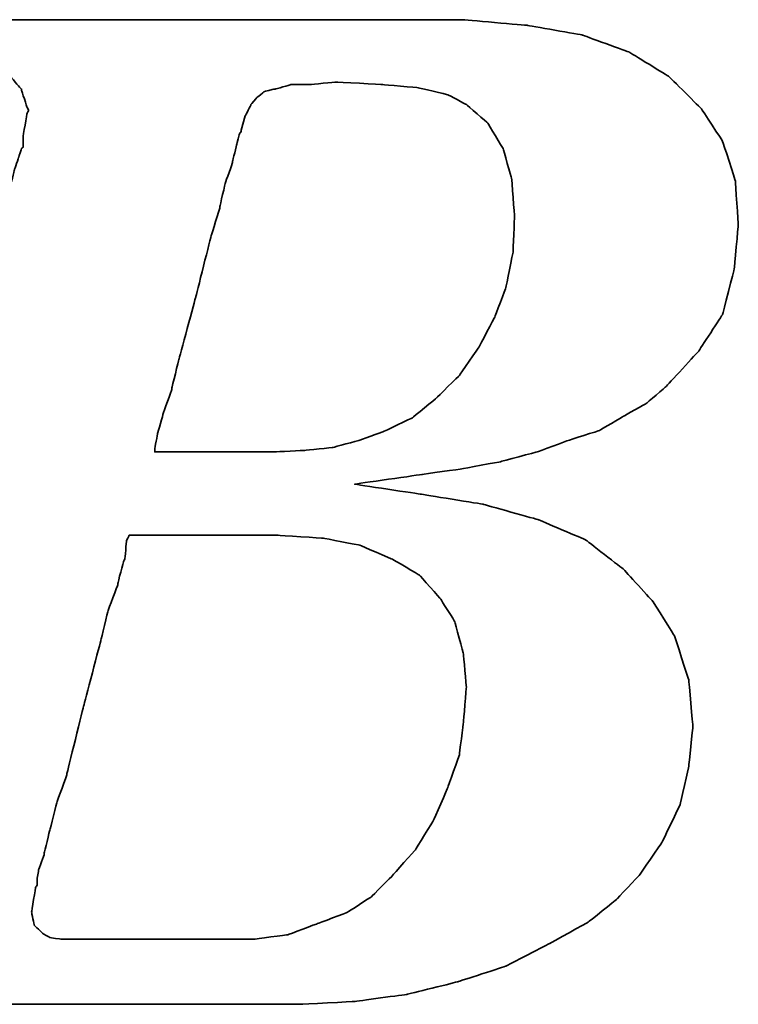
# Model space of a CAD drawing. Header units: millimetres. Extents: x 953 to 1193, y 90 to 173.
# Tile 25 of 44: x 1127.117 to 1127.586, y 109.674 to 110.317. Entities that reach past the tile are written whole.
import ezdxf

# ---------------------------------------------------------------- set-up
doc = ezdxf.new("R2010")
doc.units = ezdxf.units.MM
doc.header["$LTSCALE"] = 0.1
doc.layers.add('DIM', color=4, linetype='CONTINUOUS')
doc.layers.add('layer 1', color=7, linetype='CONTINUOUS')

# ---------------------------------------------------------------- blocks, each defined once
blk = doc.blocks.new('TBI MOTION logo(完整正式版)')
at = {"layer": 'layer 1', "color": 22, "lineweight": 35}
for points, knots in [([(-64.65375, -6.86375), (-64.65375, -6.86375), (-64.84375, -7.29625), (-64.84375, -7.29625), (-64.84375, -7.29625), (-64.84375, -7.29625), (-64.86875, -7.34375), (-64.86875, -7.34375), (-64.86875, -7.34375), (-64.86875, -7.34375), (-64.86875, -7.36875), (-64.86875, -7.36875), (-64.86875, -7.36875), (-64.86875, -7.36875), (-65.15375, -7.65375), (-65.15375, -7.65375), (-65.15375, -7.65375), (-65.15375, -7.65375), (-65.17875, -7.65375), (-65.17875, -7.65375), (-65.17875, -7.65375), (-65.17875, -7.65375), (-65.20375, -7.67875), (-65.20375, -7.67875), (-65.20375, -7.67875), (-65.20375, -7.67875), (-65.58875, -7.87125), (-65.58875, -7.87125), (-65.58875, -7.87125), (-65.58875, -7.87125), (-65.63375, -7.87125), (-65.63375, -7.87125), (-65.63375, -7.87125), (-65.63375, -7.87125), (-65.65875, -7.89375), (-65.65875, -7.89375), (-65.65875, -7.89375), (-65.65875, -7.89375), (-66.09375, -7.94375), (-66.09375, -7.94375), (-66.09375, -7.94375), (-66.09375, -7.94375), (-66.11375, -7.94375), (-66.11375, -7.94375), (-66.11375, -7.94375), (-66.11375, -7.94375), (-66.16375, -7.94375), (-66.16375, -7.94375), (-66.16375, -7.94375), (-66.16375, -7.94375), (-66.30875, -7.94375), (-66.30875, -7.94375), (-66.30875, -7.94375), (-66.30875, -7.94375), (-66.69375, -7.94375), (-66.69375, -7.94375), (-66.69375, -7.94375), (-66.69375, -7.94375), (-67.07375, -7.94375), (-67.07375, -7.94375), (-67.07375, -7.94375), (-67.07375, -7.94375), (-67.12375, -7.94375), (-67.12375, -7.94375), (-67.12375, -7.94375), (-67.12375, -7.94375), (-67.12375, -7.96625), (-67.12375, -7.96625), (-67.12375, -7.96625), (-67.12375, -7.96625), (-67.14875, -7.99125), (-67.14875, -7.99125), (-67.14875, -7.99125), (-67.14875, -7.99125), (-67.24375, -8.34875), (-67.24375, -8.34875), (-67.24375, -8.34875), (-67.24375, -8.34875), (-67.31375, -8.68625), (-67.31375, -8.68625), (-67.31375, -8.68625), (-67.31375, -8.68625), (-67.26875, -8.68625), (-67.26875, -8.68625), (-67.26875, -8.68625), (-67.26875, -8.68625), (-67.07375, -8.68625), (-67.07375, -8.68625), (-67.07375, -8.68625), (-67.07375, -8.68625), (-66.54875, -8.68625), (-66.54875, -8.68625), (-66.54875, -8.68625), (-66.54875, -8.68625), (-65.82625, -8.68625), (-65.82625, -8.68625), (-65.82625, -8.68625), (-65.82625, -8.68625), (-65.01375, -8.68625), (-65.01375, -8.68625), (-65.01375, -8.68625), (-65.01375, -8.68625), (-64.05375, -8.68625), (-64.05375, -8.68625), (-64.05375, -8.68625), (-64.05375, -8.68625), (-62.08375, -8.68625), (-62.08375, -8.68625), (-62.08375, -8.68625), (-62.08375, -8.68625), (-60.06875, -8.68625), (-60.06875, -8.68625), (-60.06875, -8.68625), (-60.06875, -8.68625), (-59.10875, -8.68625), (-59.10875, -8.68625), (-59.10875, -8.68625), (-59.10875, -8.68625), (-58.29375, -8.68625), (-58.29375, -8.68625), (-58.29375, -8.68625), (-58.29375, -8.68625), (-57.57375, -8.68625), (-57.57375, -8.68625), (-57.57375, -8.68625), (-57.57375, -8.68625), (-57.04875, -8.68625), (-57.04875, -8.68625), (-57.04875, -8.68625), (-57.04875, -8.68625), (-56.85375, -8.68625), (-56.85375, -8.68625), (-56.85375, -8.68625), (-56.85375, -8.68625), (-56.70875, -8.68625), (-56.70875, -8.68625), (-56.70875, -8.68625), (-56.70875, -8.68625), (-56.61375, -8.68625), (-56.61375, -8.68625), (-56.61375, -8.68625), (-56.61375, -8.68625), (-56.56875, -8.68625), (-56.56875, -8.68625), (-56.56875, -8.68625), (-56.56875, -8.68625), (-55.65375, -8.63875), (-55.65375, -8.63875), (-55.65375, -8.63875), (-55.65375, -8.63875), (-54.76875, -8.51875), (-54.76875, -8.51875), (-54.76875, -8.51875), (-54.76875, -8.51875), (-53.90375, -8.30375), (-53.90375, -8.30375), (-53.90375, -8.30375), (-53.90375, -8.30375), (-53.08875, -8.03875), (-53.08875, -8.03875), (-53.08875, -8.03875), (-53.08875, -8.03875), (-52.34375, -7.65375), (-52.34375, -7.65375), (-52.34375, -7.65375), (-52.34375, -7.65375), (-51.69875, -7.29625), (-51.69875, -7.29625), (-51.69875, -7.29625), (-51.69875, -7.29625), (-51.21875, -6.91125), (-51.21875, -6.91125), (-51.21875, -6.91125), (-51.21875, -6.91125), (-50.83375, -6.50375), (-50.83375, -6.50375), (-50.83375, -6.50375), (-50.83375, -6.50375), (-50.44875, -5.94875), (-50.44875, -5.94875), (-50.44875, -5.94875), (-50.44875, -5.94875), (-50.13875, -5.30375), (-50.13875, -5.30375), (-50.13875, -5.30375), (-50.13875, -5.30375), (-49.99375, -4.65375), (-49.99375, -4.65375), (-49.99375, -4.65375), (-49.99375, -4.65375), (-49.92375, -3.98375), (-49.92375, -3.98375), (-49.92375, -3.98375), (-49.92375, -3.98375), (-49.99375, -3.19374), (-49.99375, -3.19374), (-49.99375, -3.19374), (-49.99375, -3.19374), (-50.23374, -2.44874), (-50.23374, -2.44874), (-50.23374, -2.44874), (-50.23374, -2.44874), (-50.59375, -1.87374), (-50.59375, -1.87374), (-50.59375, -1.87374), (-50.59375, -1.87374), (-51.09875, -1.31874), (-51.09875, -1.31874), (-51.09875, -1.31874), (-51.09875, -1.31874), (-51.74375, -0.81875), (-51.74375, -0.81875), (-51.74375, -0.81875), (-51.74375, -0.81875), (-52.53875, -0.48125), (-52.53875, -0.48125), (-52.53875, -0.48125), (-52.53875, -0.48125), (-53.47375, -0.21875), (-53.47375, -0.21875), (-53.47375, -0.21875), (-53.47375, -0.21875), (-54.52875, -0.04874), (-54.52875, -0.04874), (-54.52875, -0.04874), (-54.52875, -0.04874), (-55.65375, 0.12125), (-55.65375, 0.12125), (-55.65375, 0.12125), (-55.65375, 0.12125), (-54.50375, 0.28624), (-54.50375, 0.28624), (-54.50375, 0.28624), (-54.50375, 0.28624), (-53.83375, 0.38124), (-53.83375, 0.38124), (-53.83375, 0.38124), (-53.83375, 0.38124), (-53.18375, 0.50125), (-53.18375, 0.50125), (-53.18375, 0.50125), (-53.18375, 0.50125), (-52.55875, 0.66874), (-52.55875, 0.66874), (-52.55875, 0.66874), (-52.55875, 0.66874), (-52.03375, 0.86124), (-52.03375, 0.86124), (-52.03375, 0.86124), (-52.03375, 0.86124), (-51.50374, 1.03124), (-51.50374, 1.03124), (-51.50374, 1.03124), (-51.50374, 1.03124), (-51.09875, 1.27125), (-51.09875, 1.27125), (-51.09875, 1.27125), (-51.09875, 1.27125), (-50.71375, 1.48624), (-50.71375, 1.48624), (-50.71375, 1.48624), (-50.71375, 1.48624), (-50.37625, 1.77625), (-50.37625, 1.77625), (-50.37625, 1.77625), (-50.37625, 1.77625), (-49.82375, 2.37625), (-49.82375, 2.37625), (-49.82375, 2.37625), (-49.82375, 2.37625), (-49.41875, 2.99625), (-49.41875, 2.99625), (-49.41875, 2.99625), (-49.41875, 2.99625), (-49.22375, 3.76625), (-49.22375, 3.76625), (-49.22375, 3.76625), (-49.22375, 3.76625), (-49.15375, 4.50874), (-49.15375, 4.50874), (-49.15375, 4.50874), (-49.15375, 4.50874), (-49.20375, 5.25125), (-49.20375, 5.25125), (-49.20375, 5.25125), (-49.20375, 5.25125), (-49.41875, 5.92625), (-49.41875, 5.92625), (-49.41875, 5.92625), (-49.41875, 5.92625), (-49.77875, 6.47625), (-49.77875, 6.47625), (-49.77875, 6.47625), (-49.77875, 6.47625), (-50.33125, 7.02624), (-50.33125, 7.02624), (-50.33125, 7.02624), (-50.33125, 7.02624), (-51.00125, 7.43625), (-51.00125, 7.43625), (-51.00125, 7.43625), (-51.00125, 7.43625), (-51.79375, 7.72625), (-51.79375, 7.72625), (-51.79375, 7.72625), (-51.79375, 7.72625), (-52.72875, 7.89124), (-52.72875, 7.89124), (-52.72875, 7.89124), (-52.72875, 7.89124), (-53.83375, 7.98625), (-53.83375, 7.98625), (-53.83375, 7.98625), (-53.83375, 7.98625), (-53.92875, 7.98625), (-53.92875, 7.98625), (-53.92875, 7.98625), (-53.92875, 7.98625), (-54.26375, 7.98625), (-54.26375, 7.98625), (-54.26375, 7.98625), (-54.26375, 7.98625), (-54.74375, 7.98625), (-54.74375, 7.98625), (-54.74375, 7.98625), (-54.74375, 7.98625), (-55.36875, 7.98625), (-55.36875, 7.98625), (-55.36875, 7.98625), (-55.36875, 7.98625), (-56.13375, 7.98625), (-56.13375, 7.98625), (-56.13375, 7.98625), (-56.13375, 7.98625), (-56.94875, 7.98625), (-56.94875, 7.98625), (-56.94875, 7.98625), (-56.94875, 7.98625), (-58.77625, 7.98625), (-58.77625, 7.98625), (-58.77625, 7.98625), (-58.77625, 7.98625), (-60.59875, 7.98625), (-60.59875, 7.98625), (-60.59875, 7.98625), (-60.59875, 7.98625), (-61.41375, 7.98625), (-61.41375, 7.98625), (-61.41375, 7.98625), (-61.41375, 7.98625), (-62.17875, 7.98625), (-62.17875, 7.98625), (-62.17875, 7.98625), (-62.17875, 7.98625), (-62.80375, 7.98625), (-62.80375, 7.98625), (-62.80375, 7.98625), (-62.80375, 7.98625), (-63.30625, 7.98625), (-63.30625, 7.98625), (-63.30625, 7.98625), (-63.30625, 7.98625), (-63.57375, 7.98625), (-63.57375, 7.98625), (-63.57375, 7.98625), (-63.57375, 7.98625), (-63.57375, 7.96375), (-63.57375, 7.96375), (-63.57375, 7.96375), (-63.57375, 7.96375), (-63.59875, 7.94125), (-63.59875, 7.94125), (-63.59875, 7.94125), (-63.59875, 7.94125), (-63.69375, 7.55625), (-63.69375, 7.55625), (-63.69375, 7.55625), (-63.69375, 7.55625), (-63.76375, 7.24624), (-63.76375, 7.24624), (-63.76375, 7.24624), (-63.76375, 7.24624), (-63.23875, 7.24624), (-63.23875, 7.24624), (-63.23875, 7.24624), (-63.23875, 7.24624), (-62.75875, 7.24624), (-62.75875, 7.24624), (-62.75875, 7.24624), (-62.75875, 7.24624), (-62.61125, 7.24624), (-62.61125, 7.24624), (-62.61125, 7.24624), (-62.61125, 7.24624), (-62.56625, 7.24624), (-62.56625, 7.24624), (-62.56625, 7.24624), (-62.56625, 7.24624), (-62.22875, 7.24624), (-62.22875, 7.24624), (-62.22875, 7.24624), (-62.22875, 7.24624), (-62.20375, 7.24624), (-62.20375, 7.24624), (-62.20375, 7.24624), (-62.20375, 7.24624), (-62.17875, 7.21875), (-62.17875, 7.21875), (-62.17875, 7.21875), (-62.17875, 7.21875), (-61.96375, 7.17125), (-61.96375, 7.17125), (-61.96375, 7.17125), (-61.96375, 7.17125), (-61.72375, 7.12624), (-61.72375, 7.12624), (-61.72375, 7.12624), (-61.72375, 7.12624), (-61.70375, 7.12624), (-61.70375, 7.12624), (-61.70375, 7.12624), (-61.70375, 7.12624), (-61.55875, 7.07624), (-61.55875, 7.07624), (-61.55875, 7.07624), (-61.55875, 7.07624), (-61.50875, 7.07624), (-61.50875, 7.07624), (-61.50875, 7.07624), (-61.50875, 7.07624), (-61.48375, 7.02624), (-61.48375, 7.02624), (-61.48375, 7.02624), (-61.48375, 7.02624), (-61.31875, 6.83375), (-61.31875, 6.83375), (-61.31875, 6.83375), (-61.31875, 6.83375), (-61.29375, 6.81125), (-61.29375, 6.81125), (-61.29375, 6.81125), (-61.29375, 6.81125), (-61.29375, 6.78625), (-61.29375, 6.78625), (-61.29375, 6.78625), (-61.29375, 6.78625), (-61.19875, 6.50124), (-61.19875, 6.50124), (-61.19875, 6.50124), (-61.19875, 6.50124), (-61.17375, 6.45124), (-61.17375, 6.45124), (-61.17375, 6.45124), (-61.17375, 6.45124), (-61.19875, 6.40625), (-61.19875, 6.40625), (-61.19875, 6.40625), (-61.19875, 6.40625), (-61.26875, 5.99624), (-61.26875, 5.99624), (-61.26875, 5.99624), (-61.26875, 5.99624), (-61.26875, 5.85125), (-61.26875, 5.85125), (-61.26875, 5.85125), (-61.26875, 5.85125), (-61.26875, 5.82625), (-61.26875, 5.82625), (-61.26875, 5.82625), (-61.26875, 5.82625), (-61.29375, 5.80625), (-61.29375, 5.80625), (-61.29375, 5.80625), (-61.29375, 5.80625), (-61.34125, 5.66125), (-61.34125, 5.66125), (-61.34125, 5.66125), (-61.34125, 5.66125), (-61.41375, 5.44625), (-61.41375, 5.44625), (-61.41375, 5.44625), (-61.41375, 5.44625), (-61.48375, 5.15625), (-61.48375, 5.15625), (-61.48375, 5.15625), (-61.48375, 5.15625), (-61.58375, 4.82124), (-61.58375, 4.82124), (-61.58375, 4.82124), (-61.58375, 4.82124), (-61.79875, 4.00375), (-61.79875, 4.00375), (-61.79875, 4.00375), (-61.79875, 4.00375), (-62.05875, 2.99625), (-62.05875, 2.99625), (-62.05875, 2.99625), (-62.05875, 2.99625), (-62.34875, 1.91625), (-62.34875, 1.91625), (-62.34875, 1.91625), (-62.34875, 1.91625), (-62.97375, -0.41124), (-62.97375, -0.41124), (-62.97375, -0.41124), (-62.97375, -0.41124), (-63.59875, -2.75875), (-63.59875, -2.75875), (-63.59875, -2.75875), (-63.59875, -2.75875), (-63.88375, -3.86374), (-63.88375, -3.86374), (-63.88375, -3.86374), (-63.88375, -3.86374), (-64.14875, -4.82374), (-64.14875, -4.82374), (-64.14875, -4.82374), (-64.14875, -4.82374), (-64.36375, -5.64125), (-64.36375, -5.64125), (-64.36375, -5.64125), (-64.36375, -5.64125), (-64.43625, -5.97625), (-64.43625, -5.97625), (-64.43625, -5.97625), (-64.43625, -5.97625), (-64.50875, -6.28625), (-64.50875, -6.28625), (-64.50875, -6.28625), (-64.50875, -6.28625), (-64.50875, -6.30875), (-64.50875, -6.30875), (-64.50875, -6.30875), (-64.50875, -6.30875), (-64.57875, -6.50375), (-64.57875, -6.50375), (-64.57875, -6.50375), (-64.57875, -6.50375), (-64.62875, -6.69625), (-64.62875, -6.69625), (-64.62875, -6.69625), (-64.62875, -6.69625), (-64.62875, -6.76875), (-64.62875, -6.76875), (-64.62875, -6.76875), (-64.62875, -6.76875), (-64.62875, -6.81375), (-64.62875, -6.81375), (-64.62875, -6.81375), (-64.62875, -6.81375), (-64.62875, -6.83875), (-64.62875, -6.83875), (-64.62875, -6.83875), (-64.62875, -6.83875), (-64.65375, -6.86375), (-64.65375, -6.86375)], [0, 0, 0, 0, 0.00719424, 0.00719424, 0.00719424, 0.00719425, 0.01438849, 0.01438849, 0.01438849, 0.0143885, 0.02158273, 0.02158273, 0.02158273, 0.02158274, 0.02877698, 0.02877698, 0.02877698, 0.02877699, 0.03597122, 0.03597122, 0.03597122, 0.03597123, 0.04316547, 0.04316547, 0.04316547, 0.04316548, 0.05035971, 0.05035971, 0.05035971, 0.05035972, 0.05755396, 0.05755396, 0.05755396, 0.05755397, 0.0647482, 0.0647482, 0.0647482, 0.06474821, 0.07194245, 0.07194245, 0.07194245, 0.07194246, 0.07913669, 0.07913669, 0.07913669, 0.0791367, 0.08633094, 0.08633094, 0.08633094, 0.08633095, 0.09352518, 0.09352518, 0.09352518, 0.09352519, 0.10071942, 0.10071942, 0.10071942, 0.10071943, 0.10791367, 0.10791367, 0.10791367, 0.10791368, 0.11510791, 0.11510791, 0.11510791, 0.11510792, 0.12230216, 0.12230216, 0.12230216, 0.12230217, 0.1294964, 0.1294964, 0.1294964, 0.12949641, 0.13669065, 0.13669065, 0.13669065, 0.13669066, 0.14388489, 0.14388489, 0.14388489, 0.1438849, 0.15107914, 0.15107914, 0.15107914, 0.15107915, 0.15827338, 0.15827338, 0.15827338, 0.15827339, 0.16546763, 0.16546763, 0.16546763, 0.16546764, 0.17266187, 0.17266187, 0.17266187, 0.17266188, 0.17985612, 0.17985612, 0.17985612, 0.17985613, 0.18705036, 0.18705036, 0.18705036, 0.18705037, 0.1942446, 0.1942446, 0.1942446, 0.19424461, 0.20143885, 0.20143885, 0.20143885, 0.20143886, 0.20863309, 0.20863309, 0.20863309, 0.2086331, 0.21582734, 0.21582734, 0.21582734, 0.21582735, 0.22302158, 0.22302158, 0.22302158, 0.22302159, 0.23021583, 0.23021583, 0.23021583, 0.23021584, 0.23741007, 0.23741007, 0.23741007, 0.23741008, 0.24460432, 0.24460432, 0.24460432, 0.24460433, 0.25179856, 0.25179856, 0.25179856, 0.25179857, 0.25899281, 0.25899281, 0.25899281, 0.25899282, 0.26618705, 0.26618705, 0.26618705, 0.26618706, 0.27338129, 0.27338129, 0.27338129, 0.2733813, 0.28057554, 0.28057554, 0.28057554, 0.28057555, 0.28776978, 0.28776978, 0.28776978, 0.28776979, 0.29496403, 0.29496403, 0.29496403, 0.29496404, 0.30215827, 0.30215827, 0.30215827, 0.30215828, 0.30935252, 0.30935252, 0.30935252, 0.30935253, 0.31654676, 0.31654676, 0.31654676, 0.31654677, 0.32374101, 0.32374101, 0.32374101, 0.32374102, 0.33093525, 0.33093525, 0.33093525, 0.33093526, 0.3381295, 0.3381295, 0.3381295, 0.33812951, 0.34532374, 0.34532374, 0.34532374, 0.34532375, 0.35251799, 0.35251799, 0.35251799, 0.352518, 0.35971223, 0.35971223, 0.35971223, 0.35971224, 0.36690647, 0.36690647, 0.36690647, 0.36690648, 0.37410072, 0.37410072, 0.37410072, 0.37410073, 0.38129496, 0.38129496, 0.38129496, 0.38129497, 0.38848921, 0.38848921, 0.38848921, 0.38848922, 0.39568345, 0.39568345, 0.39568345, 0.39568346, 0.4028777, 0.4028777, 0.4028777, 0.40287771, 0.41007194, 0.41007194, 0.41007194, 0.41007195, 0.41726619, 0.41726619, 0.41726619, 0.4172662, 0.42446043, 0.42446043, 0.42446043, 0.42446044, 0.43165468, 0.43165468, 0.43165468, 0.43165469, 0.43884892, 0.43884892, 0.43884892, 0.43884893, 0.44604317, 0.44604317, 0.44604317, 0.44604318, 0.45323741, 0.45323741, 0.45323741, 0.45323742, 0.46043165, 0.46043165, 0.46043165, 0.46043166, 0.4676259, 0.4676259, 0.4676259, 0.46762591, 0.47482014, 0.47482014, 0.47482014, 0.47482015, 0.48201439, 0.48201439, 0.48201439, 0.4820144, 0.48920863, 0.48920863, 0.48920863, 0.48920864, 0.49640288, 0.49640288, 0.49640288, 0.49640289, 0.50359712, 0.50359712, 0.50359712, 0.50359713, 0.51079137, 0.51079137, 0.51079137, 0.51079138, 0.51798561, 0.51798561, 0.51798561, 0.51798562, 0.52517986, 0.52517986, 0.52517986, 0.52517987, 0.5323741, 0.5323741, 0.5323741, 0.53237411, 0.53956835, 0.53956835, 0.53956835, 0.53956836, 0.54676259, 0.54676259, 0.54676259, 0.5467626, 0.55395683, 0.55395683, 0.55395683, 0.55395684, 0.56115108, 0.56115108, 0.56115108, 0.56115109, 0.56834532, 0.56834532, 0.56834532, 0.56834533, 0.57553957, 0.57553957, 0.57553957, 0.57553958, 0.58273381, 0.58273381, 0.58273381, 0.58273382, 0.58992806, 0.58992806, 0.58992806, 0.58992807, 0.5971223, 0.5971223, 0.5971223, 0.59712231, 0.60431655, 0.60431655, 0.60431655, 0.60431656, 0.61151079, 0.61151079, 0.61151079, 0.6115108, 0.61870504, 0.61870504, 0.61870504, 0.61870505, 0.62589928, 0.62589928, 0.62589928, 0.62589929, 0.63309353, 0.63309353, 0.63309353, 0.63309354, 0.64028777, 0.64028777, 0.64028777, 0.64028778, 0.64748201, 0.64748201, 0.64748201, 0.64748202, 0.65467626, 0.65467626, 0.65467626, 0.65467627, 0.6618705, 0.6618705, 0.6618705, 0.66187051, 0.66906475, 0.66906475, 0.66906475, 0.66906476, 0.67625899, 0.67625899, 0.67625899, 0.676259, 0.68345324, 0.68345324, 0.68345324, 0.68345325, 0.69064748, 0.69064748, 0.69064748, 0.69064749, 0.69784173, 0.69784173, 0.69784173, 0.69784174, 0.70503597, 0.70503597, 0.70503597, 0.70503598, 0.71223022, 0.71223022, 0.71223022, 0.71223023, 0.71942446, 0.71942446, 0.71942446, 0.71942447, 0.72661871, 0.72661871, 0.72661871, 0.72661872, 0.73381295, 0.73381295, 0.73381295, 0.73381296, 0.74100719, 0.74100719, 0.74100719, 0.7410072, 0.74820144, 0.74820144, 0.74820144, 0.74820145, 0.75539568, 0.75539568, 0.75539568, 0.75539569, 0.76258993, 0.76258993, 0.76258993, 0.76258994, 0.76978417, 0.76978417, 0.76978417, 0.76978418, 0.77697842, 0.77697842, 0.77697842, 0.77697843, 0.78417266, 0.78417266, 0.78417266, 0.78417267, 0.79136691, 0.79136691, 0.79136691, 0.79136692, 0.79856115, 0.79856115, 0.79856115, 0.79856116, 0.8057554, 0.8057554, 0.8057554, 0.80575541, 0.81294964, 0.81294964, 0.81294964, 0.81294965, 0.82014388, 0.82014388, 0.82014388, 0.82014389, 0.82733813, 0.82733813, 0.82733813, 0.82733814, 0.83453237, 0.83453237, 0.83453237, 0.83453238, 0.84172662, 0.84172662, 0.84172662, 0.84172663, 0.84892086, 0.84892086, 0.84892086, 0.84892087, 0.85611511, 0.85611511, 0.85611511, 0.85611512, 0.86330935, 0.86330935, 0.86330935, 0.86330936, 0.8705036, 0.8705036, 0.8705036, 0.87050361, 0.87769784, 0.87769784, 0.87769784, 0.87769785, 0.88489209, 0.88489209, 0.88489209, 0.8848921, 0.89208633, 0.89208633, 0.89208633, 0.89208634, 0.89928058, 0.89928058, 0.89928058, 0.89928059, 0.90647482, 0.90647482, 0.90647482, 0.90647483, 0.91366906, 0.91366906, 0.91366906, 0.91366907, 0.92086331, 0.92086331, 0.92086331, 0.92086332, 0.92805755, 0.92805755, 0.92805755, 0.92805756, 0.9352518, 0.9352518, 0.9352518, 0.93525181, 0.94244604, 0.94244604, 0.94244604, 0.94244605, 0.94964029, 0.94964029, 0.94964029, 0.9496403, 0.95683453, 0.95683453, 0.95683453, 0.95683454, 0.96402878, 0.96402878, 0.96402878, 0.96402879, 0.97122302, 0.97122302, 0.97122302, 0.97122303, 0.97841727, 0.97841727, 0.97841727, 0.97841728, 0.98561151, 0.98561151, 0.98561151, 0.98561152, 0.99280576, 0.99280576, 0.99280576, 0.99280577, 1, 1, 1, 1]), ([(-57.50375, 6.35625), (-57.50375, 6.35625), (-57.57375, 6.11625), (-57.57375, 6.11625), (-57.57375, 6.11625), (-57.57375, 6.11625), (-57.57375, 6.09125), (-57.57375, 6.09125), (-57.57375, 6.09125), (-57.57375, 6.09125), (-57.59875, 6.06625), (-57.59875, 6.06625), (-57.59875, 6.06625), (-57.59875, 6.06625), (-57.64875, 5.87625), (-57.64875, 5.87625), (-57.64875, 5.87625), (-57.64875, 5.87625), (-57.71875, 5.58875), (-57.71875, 5.58875), (-57.71875, 5.58875), (-57.71875, 5.58875), (-57.71875, 5.56625), (-57.71875, 5.56625), (-57.71875, 5.56625), (-57.71875, 5.56625), (-57.83875, 5.23125), (-57.83875, 5.23125), (-57.83875, 5.23125), (-57.83875, 5.23125), (-57.93625, 4.82124), (-57.93625, 4.82124), (-57.93625, 4.82124), (-57.93625, 4.82124), (-57.93625, 4.79624), (-57.93625, 4.79624), (-57.93625, 4.79624), (-57.93625, 4.79624), (-58.07875, 4.34125), (-58.07875, 4.34125), (-58.07875, 4.34125), (-58.07875, 4.34125), (-58.34375, 3.28625), (-58.34375, 3.28625), (-58.34375, 3.28625), (-58.34375, 3.28625), (-58.62875, 2.23124), (-58.62875, 2.23124), (-58.62875, 2.23124), (-58.62875, 2.23124), (-58.74875, 1.75125), (-58.74875, 1.75125), (-58.74875, 1.75125), (-58.74875, 1.75125), (-58.74875, 1.72625), (-58.74875, 1.72625), (-58.74875, 1.72625), (-58.74875, 1.72625), (-58.89375, 1.31625), (-58.89375, 1.31625), (-58.89375, 1.31625), (-58.89375, 1.31625), (-58.98875, 0.98124), (-58.98875, 0.98124), (-58.98875, 0.98124), (-58.98875, 0.98124), (-59.03875, 0.71625), (-59.03875, 0.71625), (-59.03875, 0.71625), (-59.03875, 0.71625), (-59.03875, 0.66874), (-59.03875, 0.66874), (-59.03875, 0.66874), (-59.03875, 0.66874), (-58.91875, 0.66874), (-58.91875, 0.66874), (-58.91875, 0.66874), (-58.91875, 0.66874), (-58.53375, 0.66874), (-58.53375, 0.66874), (-58.53375, 0.66874), (-58.53375, 0.66874), (-58.10375, 0.66874), (-58.10375, 0.66874), (-58.10375, 0.66874), (-58.10375, 0.66874), (-57.66875, 0.66874), (-57.66875, 0.66874), (-57.66875, 0.66874), (-57.66875, 0.66874), (-57.33375, 0.66874), (-57.33375, 0.66874), (-57.33375, 0.66874), (-57.33375, 0.66874), (-57.09375, 0.66874), (-57.09375, 0.66874), (-57.09375, 0.66874), (-57.09375, 0.66874), (-56.99875, 0.66874), (-56.99875, 0.66874), (-56.99875, 0.66874), (-56.99875, 0.66874), (-56.49375, 0.69374), (-56.49375, 0.69374), (-56.49375, 0.69374), (-56.49375, 0.69374), (-56.01375, 0.74374), (-56.01375, 0.74374), (-56.01375, 0.74374), (-56.01375, 0.74374), (-55.58375, 0.86124), (-55.58375, 0.86124), (-55.58375, 0.86124), (-55.58375, 0.86124), (-55.17375, 1.00624), (-55.17375, 1.00624), (-55.17375, 1.00624), (-55.17375, 1.00624), (-54.67375, 1.24625), (-54.67375, 1.24625), (-54.67375, 1.24625), (-54.67375, 1.24625), (-54.26375, 1.58124), (-54.26375, 1.58124), (-54.26375, 1.58124), (-54.26375, 1.58124), (-53.87875, 1.96374), (-53.87875, 1.96374), (-53.87875, 1.96374), (-53.87875, 1.96374), (-53.54375, 2.44625), (-53.54375, 2.44625), (-53.54375, 2.44625), (-53.54375, 2.44625), (-53.27875, 2.95125), (-53.27875, 2.95125), (-53.27875, 2.95125), (-53.27875, 2.95125), (-53.08875, 3.45124), (-53.08875, 3.45124), (-53.08875, 3.45124), (-53.08875, 3.45124), (-52.96875, 4.05124), (-52.96875, 4.05124), (-52.96875, 4.05124), (-52.96875, 4.05124), (-52.94375, 4.65125), (-52.94375, 4.65125), (-52.94375, 4.65125), (-52.94375, 4.65125), (-52.99375, 5.30125), (-52.99375, 5.30125), (-52.99375, 5.30125), (-52.99375, 5.30125), (-53.13875, 5.80625), (-53.13875, 5.80625), (-53.13875, 5.80625), (-53.13875, 5.80625), (-53.39875, 6.23625), (-53.39875, 6.23625), (-53.39875, 6.23625), (-53.39875, 6.23625), (-53.75875, 6.54875), (-53.75875, 6.54875), (-53.75875, 6.54875), (-53.75875, 6.54875), (-54.07375, 6.71625), (-54.07375, 6.71625), (-54.07375, 6.71625), (-54.07375, 6.71625), (-54.57375, 6.83375), (-54.57375, 6.83375), (-54.57375, 6.83375), (-54.57375, 6.83375), (-55.17375, 6.88625), (-55.17375, 6.88625), (-55.17375, 6.88625), (-55.17375, 6.88625), (-55.96875, 6.93125), (-55.96875, 6.93125), (-55.96875, 6.93125), (-55.96875, 6.93125), (-56.39875, 6.88625), (-56.39875, 6.88625), (-56.39875, 6.88625), (-56.39875, 6.88625), (-56.42125, 6.88625), (-56.42125, 6.88625), (-56.42125, 6.88625), (-56.42125, 6.88625), (-56.73375, 6.88625), (-56.73375, 6.88625), (-56.73375, 6.88625), (-56.73375, 6.88625), (-56.99875, 6.81125), (-56.99875, 6.81125), (-56.99875, 6.81125), (-56.99875, 6.81125), (-57.02375, 6.81125), (-57.02375, 6.81125), (-57.02375, 6.81125), (-57.02375, 6.81125), (-57.18875, 6.76625), (-57.18875, 6.76625), (-57.18875, 6.76625), (-57.18875, 6.76625), (-57.30875, 6.66625), (-57.30875, 6.66625), (-57.30875, 6.66625), (-57.30875, 6.66625), (-57.40875, 6.54875), (-57.40875, 6.54875), (-57.40875, 6.54875), (-57.40875, 6.54875), (-57.50375, 6.35625), (-57.50375, 6.35625)], [0, 0, 0, 0, 0.01851852, 0.01851852, 0.01851852, 0.01851853, 0.03703704, 0.03703704, 0.03703704, 0.03703705, 0.05555556, 0.05555556, 0.05555556, 0.05555557, 0.07407407, 0.07407407, 0.07407407, 0.07407408, 0.09259259, 0.09259259, 0.09259259, 0.0925926, 0.11111111, 0.11111111, 0.11111111, 0.11111112, 0.12962963, 0.12962963, 0.12962963, 0.12962964, 0.14814815, 0.14814815, 0.14814815, 0.14814816, 0.16666667, 0.16666667, 0.16666667, 0.16666668, 0.18518519, 0.18518519, 0.18518519, 0.1851852, 0.2037037, 0.2037037, 0.2037037, 0.20370371, 0.22222222, 0.22222222, 0.22222222, 0.22222223, 0.24074074, 0.24074074, 0.24074074, 0.24074075, 0.25925926, 0.25925926, 0.25925926, 0.25925927, 0.27777778, 0.27777778, 0.27777778, 0.27777779, 0.2962963, 0.2962963, 0.2962963, 0.29629631, 0.31481481, 0.31481481, 0.31481481, 0.31481482, 0.33333333, 0.33333333, 0.33333333, 0.33333334, 0.35185185, 0.35185185, 0.35185185, 0.35185186, 0.37037037, 0.37037037, 0.37037037, 0.37037038, 0.38888889, 0.38888889, 0.38888889, 0.3888889, 0.40740741, 0.40740741, 0.40740741, 0.40740742, 0.42592593, 0.42592593, 0.42592593, 0.42592594, 0.44444444, 0.44444444, 0.44444444, 0.44444445, 0.46296296, 0.46296296, 0.46296296, 0.46296297, 0.48148148, 0.48148148, 0.48148148, 0.48148149, 0.5, 0.5, 0.5, 0.50000001, 0.51851852, 0.51851852, 0.51851852, 0.51851853, 0.53703704, 0.53703704, 0.53703704, 0.53703705, 0.55555556, 0.55555556, 0.55555556, 0.55555557, 0.57407407, 0.57407407, 0.57407407, 0.57407408, 0.59259259, 0.59259259, 0.59259259, 0.5925926, 0.61111111, 0.61111111, 0.61111111, 0.61111112, 0.62962963, 0.62962963, 0.62962963, 0.62962964, 0.64814815, 0.64814815, 0.64814815, 0.64814816, 0.66666667, 0.66666667, 0.66666667, 0.66666668, 0.68518519, 0.68518519, 0.68518519, 0.6851852, 0.7037037, 0.7037037, 0.7037037, 0.70370371, 0.72222222, 0.72222222, 0.72222222, 0.72222223, 0.74074074, 0.74074074, 0.74074074, 0.74074075, 0.75925926, 0.75925926, 0.75925926, 0.75925927, 0.77777778, 0.77777778, 0.77777778, 0.77777779, 0.7962963, 0.7962963, 0.7962963, 0.79629631, 0.81481481, 0.81481481, 0.81481481, 0.81481482, 0.83333333, 0.83333333, 0.83333333, 0.83333334, 0.85185185, 0.85185185, 0.85185185, 0.85185186, 0.87037037, 0.87037037, 0.87037037, 0.87037038, 0.88888889, 0.88888889, 0.88888889, 0.8888889, 0.90740741, 0.90740741, 0.90740741, 0.90740742, 0.92592593, 0.92592593, 0.92592593, 0.92592594, 0.94444444, 0.94444444, 0.94444444, 0.94444445, 0.96296296, 0.96296296, 0.96296296, 0.96296297, 0.98148148, 0.98148148, 0.98148148, 0.98148149, 1, 1, 1, 1]), ([(-61.03125, -6.57375), (-61.03125, -6.57375), (-61.03125, -6.67125), (-61.03125, -6.67125), (-61.03125, -6.67125), (-61.03125, -6.67125), (-61.05375, -6.69625), (-61.05375, -6.69625), (-61.05375, -6.69625), (-61.05375, -6.69625), (-61.12375, -7.12875), (-61.12375, -7.12875), (-61.12375, -7.12875), (-61.12375, -7.12875), (-61.07875, -7.34375), (-61.07875, -7.34375), (-61.07875, -7.34375), (-61.07875, -7.34375), (-60.93375, -7.48875), (-60.93375, -7.48875), (-60.93375, -7.48875), (-60.93375, -7.48875), (-60.81375, -7.55625), (-60.81375, -7.55625), (-60.81375, -7.55625), (-60.81375, -7.55625), (-60.62375, -7.58375), (-60.62375, -7.58375), (-60.62375, -7.58375), (-60.62375, -7.58375), (-60.30875, -7.58375), (-60.30875, -7.58375), (-60.30875, -7.58375), (-60.30875, -7.58375), (-59.97375, -7.58375), (-59.97375, -7.58375), (-59.97375, -7.58375), (-59.97375, -7.58375), (-59.87875, -7.58375), (-59.87875, -7.58375), (-59.87875, -7.58375), (-59.87875, -7.58375), (-59.63625, -7.58375), (-59.63625, -7.58375), (-59.63625, -7.58375), (-59.63625, -7.58375), (-58.96875, -7.58375), (-58.96875, -7.58375), (-58.96875, -7.58375), (-58.96875, -7.58375), (-58.29375, -7.58375), (-58.29375, -7.58375), (-58.29375, -7.58375), (-58.29375, -7.58375), (-58.05375, -7.58375), (-58.05375, -7.58375), (-58.05375, -7.58375), (-58.05375, -7.58375), (-57.98375, -7.58375), (-57.98375, -7.58375), (-57.98375, -7.58375), (-57.98375, -7.58375), (-57.35875, -7.58375), (-57.35875, -7.58375), (-57.35875, -7.58375), (-57.35875, -7.58375), (-56.78375, -7.50875), (-56.78375, -7.50875), (-56.78375, -7.50875), (-56.78375, -7.50875), (-56.27875, -7.31875), (-56.27875, -7.31875), (-56.27875, -7.31875), (-56.27875, -7.31875), (-55.77375, -7.12875), (-55.77375, -7.12875), (-55.77375, -7.12875), (-55.77375, -7.12875), (-55.36875, -6.86375), (-55.36875, -6.86375), (-55.36875, -6.86375), (-55.36875, -6.86375), (-55.00875, -6.50375), (-55.00875, -6.50375), (-55.00875, -6.50375), (-55.00875, -6.50375), (-54.62375, -6.06875), (-54.62375, -6.06875), (-54.62375, -6.06875), (-54.62375, -6.06875), (-54.31375, -5.56875), (-54.31375, -5.56875), (-54.31375, -5.56875), (-54.31375, -5.56875), (-54.07375, -5.01625), (-54.07375, -5.01625), (-54.07375, -5.01625), (-54.07375, -5.01625), (-53.87875, -4.46374), (-53.87875, -4.46374), (-53.87875, -4.46374), (-53.87875, -4.46374), (-53.80875, -3.91375), (-53.80875, -3.91375), (-53.80875, -3.91375), (-53.80875, -3.91375), (-53.75875, -3.31375), (-53.75875, -3.31375), (-53.75875, -3.31375), (-53.75875, -3.31375), (-53.80875, -2.75875), (-53.80875, -2.75875), (-53.80875, -2.75875), (-53.80875, -2.75875), (-53.95375, -2.20875), (-53.95375, -2.20875), (-53.95375, -2.20875), (-53.95375, -2.20875), (-54.19375, -1.82625), (-54.19375, -1.82625), (-54.19375, -1.82625), (-54.19375, -1.82625), (-54.55375, -1.41875), (-54.55375, -1.41875), (-54.55375, -1.41875), (-54.55375, -1.41875), (-55.00875, -1.15125), (-55.00875, -1.15125), (-55.00875, -1.15125), (-55.00875, -1.15125), (-55.56125, -0.91375), (-55.56125, -0.91375), (-55.56125, -0.91375), (-55.56125, -0.91375), (-56.18125, -0.79375), (-56.18125, -0.79375), (-56.18125, -0.79375), (-56.18125, -0.79375), (-56.94875, -0.74374), (-56.94875, -0.74374), (-56.94875, -0.74374), (-56.94875, -0.74374), (-56.99875, -0.74374), (-56.99875, -0.74374), (-56.99875, -0.74374), (-56.99875, -0.74374), (-57.09375, -0.74374), (-57.09375, -0.74374), (-57.09375, -0.74374), (-57.09375, -0.74374), (-57.38375, -0.74374), (-57.38375, -0.74374), (-57.38375, -0.74374), (-57.38375, -0.74374), (-57.76875, -0.74374), (-57.76875, -0.74374), (-57.76875, -0.74374), (-57.76875, -0.74374), (-58.24625, -0.74374), (-58.24625, -0.74374), (-58.24625, -0.74374), (-58.24625, -0.74374), (-58.72875, -0.74374), (-58.72875, -0.74374), (-58.72875, -0.74374), (-58.72875, -0.74374), (-59.20875, -0.74374), (-59.20875, -0.74374), (-59.20875, -0.74374), (-59.20875, -0.74374), (-59.46875, -0.74374), (-59.46875, -0.74374), (-59.46875, -0.74374), (-59.46875, -0.74374), (-59.51625, -0.83875), (-59.51625, -0.83875), (-59.51625, -0.83875), (-59.51625, -0.83875), (-59.54375, -1.15125), (-59.54375, -1.15125), (-59.54375, -1.15125), (-59.54375, -1.15125), (-59.56375, -1.17874), (-59.56375, -1.17874), (-59.56375, -1.17874), (-59.56375, -1.17874), (-59.66375, -1.55875), (-59.66375, -1.55875), (-59.66375, -1.55875), (-59.66375, -1.55875), (-59.66375, -1.58375), (-59.66375, -1.58375), (-59.66375, -1.58375), (-59.66375, -1.58375), (-59.82875, -2.01874), (-59.82875, -2.01874), (-59.82875, -2.01874), (-59.82875, -2.01874), (-59.94875, -2.52125), (-59.94875, -2.52125), (-59.94875, -2.52125), (-59.94875, -2.52125), (-60.23875, -3.62375), (-60.23875, -3.62375), (-60.23875, -3.62375), (-60.23875, -3.62375), (-60.52375, -4.77624), (-60.52375, -4.77624), (-60.52375, -4.77624), (-60.52375, -4.77624), (-60.52375, -4.79874), (-60.52375, -4.79874), (-60.52375, -4.79874), (-60.52375, -4.79874), (-60.69125, -5.25375), (-60.69125, -5.25375), (-60.69125, -5.25375), (-60.69125, -5.25375), (-60.81375, -5.73625), (-60.81375, -5.73625), (-60.81375, -5.73625), (-60.81375, -5.73625), (-60.90875, -6.11875), (-60.90875, -6.11875), (-60.90875, -6.11875), (-60.90875, -6.11875), (-60.90875, -6.14375), (-60.90875, -6.14375), (-60.90875, -6.14375), (-60.90875, -6.14375), (-61.00375, -6.40875), (-61.00375, -6.40875), (-61.00375, -6.40875), (-61.00375, -6.40875), (-61.03125, -6.57375), (-61.03125, -6.57375)], [0, 0, 0, 0, 0.01694915, 0.01694915, 0.01694915, 0.01694916, 0.03389831, 0.03389831, 0.03389831, 0.03389832, 0.05084746, 0.05084746, 0.05084746, 0.05084747, 0.06779661, 0.06779661, 0.06779661, 0.06779662, 0.08474576, 0.08474576, 0.08474576, 0.08474577, 0.10169492, 0.10169492, 0.10169492, 0.10169493, 0.11864407, 0.11864407, 0.11864407, 0.11864408, 0.13559322, 0.13559322, 0.13559322, 0.13559323, 0.15254237, 0.15254237, 0.15254237, 0.15254238, 0.16949153, 0.16949153, 0.16949153, 0.16949154, 0.18644068, 0.18644068, 0.18644068, 0.18644069, 0.20338983, 0.20338983, 0.20338983, 0.20338984, 0.22033898, 0.22033898, 0.22033898, 0.22033899, 0.23728814, 0.23728814, 0.23728814, 0.23728815, 0.25423729, 0.25423729, 0.25423729, 0.2542373, 0.27118644, 0.27118644, 0.27118644, 0.27118645, 0.28813559, 0.28813559, 0.28813559, 0.2881356, 0.30508475, 0.30508475, 0.30508475, 0.30508476, 0.3220339, 0.3220339, 0.3220339, 0.32203391, 0.33898305, 0.33898305, 0.33898305, 0.33898306, 0.3559322, 0.3559322, 0.3559322, 0.35593221, 0.37288136, 0.37288136, 0.37288136, 0.37288137, 0.38983051, 0.38983051, 0.38983051, 0.38983052, 0.40677966, 0.40677966, 0.40677966, 0.40677967, 0.42372881, 0.42372881, 0.42372881, 0.42372882, 0.44067797, 0.44067797, 0.44067797, 0.44067798, 0.45762712, 0.45762712, 0.45762712, 0.45762713, 0.47457627, 0.47457627, 0.47457627, 0.47457628, 0.49152542, 0.49152542, 0.49152542, 0.49152543, 0.50847458, 0.50847458, 0.50847458, 0.50847459, 0.52542373, 0.52542373, 0.52542373, 0.52542374, 0.54237288, 0.54237288, 0.54237288, 0.54237289, 0.55932203, 0.55932203, 0.55932203, 0.55932204, 0.57627119, 0.57627119, 0.57627119, 0.5762712, 0.59322034, 0.59322034, 0.59322034, 0.59322035, 0.61016949, 0.61016949, 0.61016949, 0.6101695, 0.62711864, 0.62711864, 0.62711864, 0.62711865, 0.6440678, 0.6440678, 0.6440678, 0.64406781, 0.66101695, 0.66101695, 0.66101695, 0.66101696, 0.6779661, 0.6779661, 0.6779661, 0.67796611, 0.69491525, 0.69491525, 0.69491525, 0.69491526, 0.71186441, 0.71186441, 0.71186441, 0.71186442, 0.72881356, 0.72881356, 0.72881356, 0.72881357, 0.74576271, 0.74576271, 0.74576271, 0.74576272, 0.76271186, 0.76271186, 0.76271186, 0.76271187, 0.77966102, 0.77966102, 0.77966102, 0.77966103, 0.79661017, 0.79661017, 0.79661017, 0.79661018, 0.81355932, 0.81355932, 0.81355932, 0.81355933, 0.83050847, 0.83050847, 0.83050847, 0.83050848, 0.84745763, 0.84745763, 0.84745763, 0.84745764, 0.86440678, 0.86440678, 0.86440678, 0.86440679, 0.88135593, 0.88135593, 0.88135593, 0.88135594, 0.89830508, 0.89830508, 0.89830508, 0.89830509, 0.91525424, 0.91525424, 0.91525424, 0.91525425, 0.93220339, 0.93220339, 0.93220339, 0.9322034, 0.94915254, 0.94915254, 0.94915254, 0.94915255, 0.96610169, 0.96610169, 0.96610169, 0.9661017, 0.98305085, 0.98305085, 0.98305085, 0.98305086, 1, 1, 1, 1])]:
    blk.add_open_spline(points, degree=3, knots=knots, dxfattribs=at)

msp = doc.modelspace()

# ---------------------------------------------------------------- block references
at = {"layer": 'DIM', "color": 7, "xscale": 0.0385559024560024, "yscale": 0.0385559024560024, "zscale": 0.0385559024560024}
msp.add_blockref('TBI MOTION logo(完整正式版)', (1129.48096, 110.00908), dxfattribs=at)

doc.saveas('drawing.dxf')
